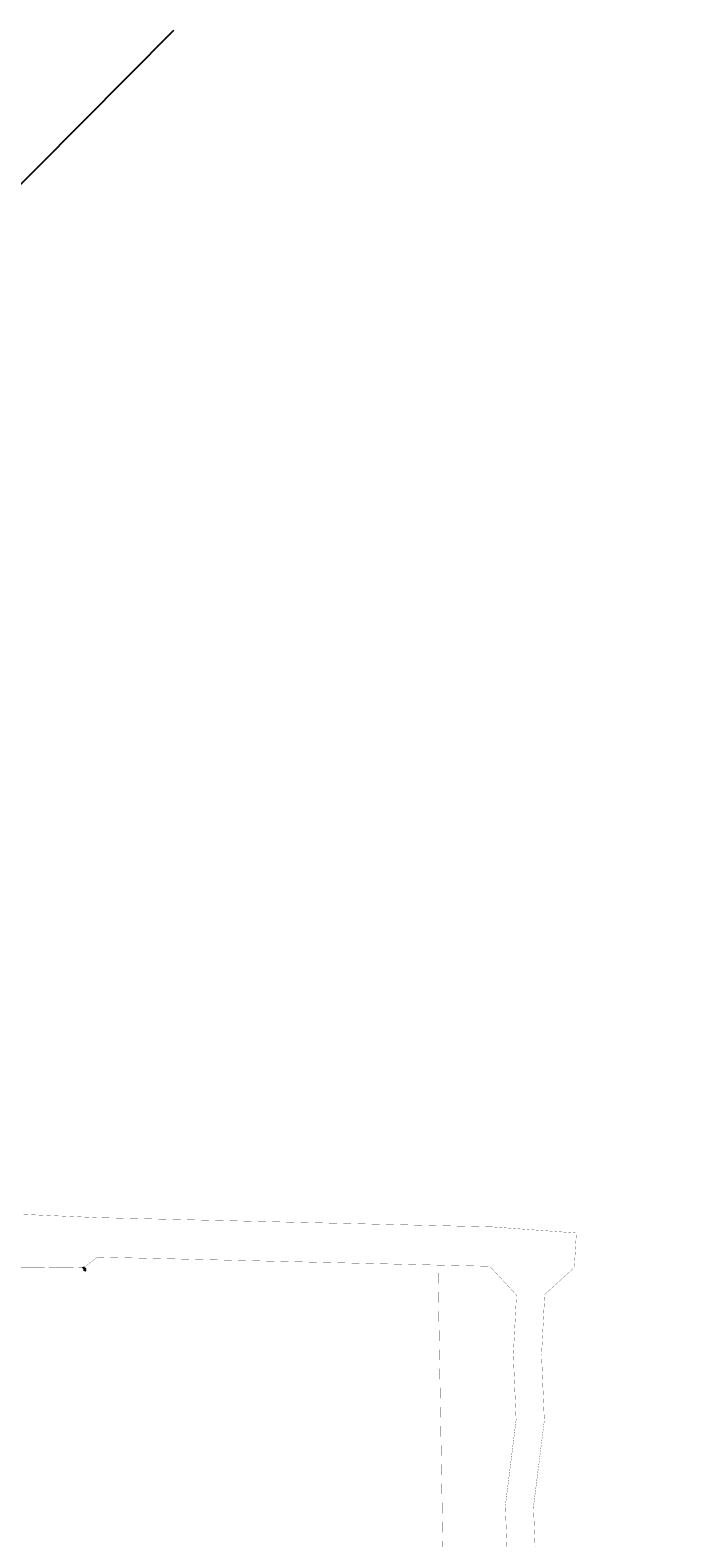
# Model space of a CAD drawing. Header units: metres. Extents: x 7501691 to 7504871, y 5814048 to 5814963.
# Tile 89 of 89: x 7504641 to 7504871, y 5814428 to 5814963. Entities that reach past the tile are written whole.
import ezdxf
from ezdxf.enums import TextEntityAlignment as Align

# ---------------------------------------------------------------- set-up
doc = ezdxf.new("R2010")
doc.units = ezdxf.units.M
doc.header["$MEASUREMENT"] = 0
doc.linetypes.add('GDE', pattern=[0])
doc.layers.get('0').update_dxf_attribs({"linetype": 'CONTINUOUS'})
for name, color, linetype, lineweight in [('Dzialki', 7, 'GDE', 18), ('EDZPD_L_0', 7, 'GDE', 20), ('Numery_punktow', 7, 'CONTINUOUS', 9), ('Punkty', 7, 'CONTINUOUS', 18)]:
    doc.layers.add(name, color=color, linetype=linetype, lineweight=lineweight)
doc.styles.add('STYL_ARIAL', font='simplex', dxfattribs={"width": 0.75, "oblique": 0.1})

# ---------------------------------------------------------------- blocks, each defined once
blk = doc.blocks.new('fdsgfdhgfjh')
at = {"color": 7, "const_width": 0.065}
for points in [[(628.93, -380.81), (627.62, -347.32), (631.46, -316.74), (630.48, -293.45), (631.6, -272.03), (642.12, -262.45), (642.84, -250.18), (613.01, -248.02), (473.07, -244.74), (370.95, -240.29), (311.01, -225.13), (43.23, -91.05), (39.42, -86.57), (-13.33, -60.15)], [(-16.83, -75.51), (354.02, -261.21), (467.86, -262.51), (472.75, -258.74), (593.68, -261.58), (612.1, -262), (615, -265.13), (621.57, -272.23), (620.46, -293.4), (621.44, -316.52), (617.62, -347.08), (618.94, -381.19)], [(-73.62, -607.38), (195.37, -583.75), (341.46, -571.66), (342.32, -570.72), (349.28, -563.04), (349.92, -560.66), (362.06, -448.63), (361.95, -446.74), (362.8, -440.41), (363.37, -434.67), (363.5, -433.53), (474.63, -446.54), (528.1, -452.6), (558.03, -454.71), (566.88, -447.02), (578.61, -447.67), (581.45, -423.39), (595.66, -375.23), (593.68, -261.58), (472.75, -258.74), (467.86, -262.51), (354.02, -261.21), (-16.83, -75.51)]]:
    blk.add_lwpolyline(points, dxfattribs=at)
at = {"layer": 'Dzialki', "color": 7, "const_width": 0.09}
blk.add_lwpolyline([(467.84, -262.52), (354, -261.22)], dxfattribs=at)
at = {"layer": 'EDZPD_L_0', "color": 7, "const_width": 0.1}
blk.add_lwpolyline([(467.84, -262.52), (354, -261.22)], dxfattribs=at)
at = {"layer": 'Punkty', "color": 7}
blk.add_lwpolyline([(467.84, -262.27), (467.98, -262.31), (468.07, -262.42), (468.09, -262.56), (468.03, -262.68), (467.91, -262.76), (467.77, -262.76), (467.65, -262.68), (467.59, -262.56), (467.61, -262.42), (467.7, -262.31), (467.84, -262.27)], dxfattribs=at)
at = {"layer": 'Numery_punktow', "color": 7, "style": 'STYL_ARIAL', "width": 0.75}
blk.add_text('I6', height=0.875, dxfattribs=at).set_placement((467.84, -262.74), align=Align.TOP_LEFT)

msp = doc.modelspace()

# ---------------------------------------------------------------- linework, layer by layer
at = {"color": 6, "linetype": 'Continuous'}
msp.add_lwpolyline([(7503761.14258, 5814853.18776), (7504870.87638, 5814047.53357), (7503783.08647, 5814047.53357), (7504692.19043, 5814962.90721)], dxfattribs=at)

# ---------------------------------------------------------------- block references
at = {"linetype": 'Continuous'}
msp.add_blockref('fdsgfdhgfjh', (7504192.35177, 5814786.13308), dxfattribs=at)

doc.saveas('drawing.dxf')
